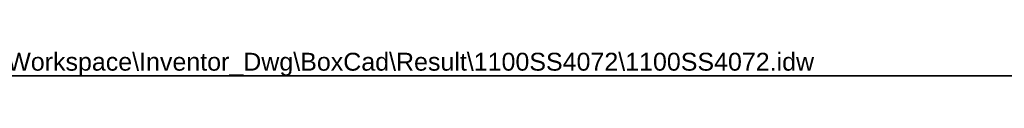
# Model space of a CAD drawing. Header units: inches. Extents: x 0 to 279, y -11 to 181.
# Tile 3 of 9: x 113.49 to 196.32, y 178.67 to 180.82. Entities that reach past the tile are written whole.
import ezdxf

# ---------------------------------------------------------------- set-up
doc = ezdxf.new("R2010")
doc.units = ezdxf.units.IN
doc.header["$LTSCALE"] = 16.718028
doc.header["$MEASUREMENT"] = 0
doc.layers.get('0').update_dxf_attribs({"lineweight": 25})
doc.layers.add('Sketch Geometry(ANSI)', color=7, linetype='Continuous', lineweight=25)
doc.layers.add('Symbols(ANSI)', color=7, linetype='Continuous', lineweight=25)
doc.styles.add('Current-ANSI', font='arial.ttf')

# ---------------------------------------------------------------- blocks, each defined once
blk = doc.blocks.new('Borders 2_EXM - B (Inch)')
at = {"layer": 'Sketch Geometry(ANSI)', "linetype": 'Continuous', "lineweight": 35}
blk.add_line((16.4375, 10.6915), (0.5625, 10.6915), dxfattribs=at)
at = {"layer": 'Symbols(ANSI)', "color": 7, "style": 'Current-ANSI'}
blk.add_attdef('FILENAME_AND_PATH_001', (6.2084, 10.718), '', height=0.09, dxfattribs=at)

msp = doc.modelspace()

# ---------------------------------------------------------------- block references
at = {"xscale": 16.71802785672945, "yscale": 16.71802785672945, "zscale": 16.71802785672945}
msp.add_blockref('Borders 2_EXM - B (Inch)', (0, 0), dxfattribs=at).add_auto_attribs({'FILENAME_AND_PATH_001': 'C:\\Vault_Workspace\\Inventor_Dwg\\BoxCad\\Result\\1100SS4072\\1100SS4072.idw'})

doc.saveas('drawing.dxf')
